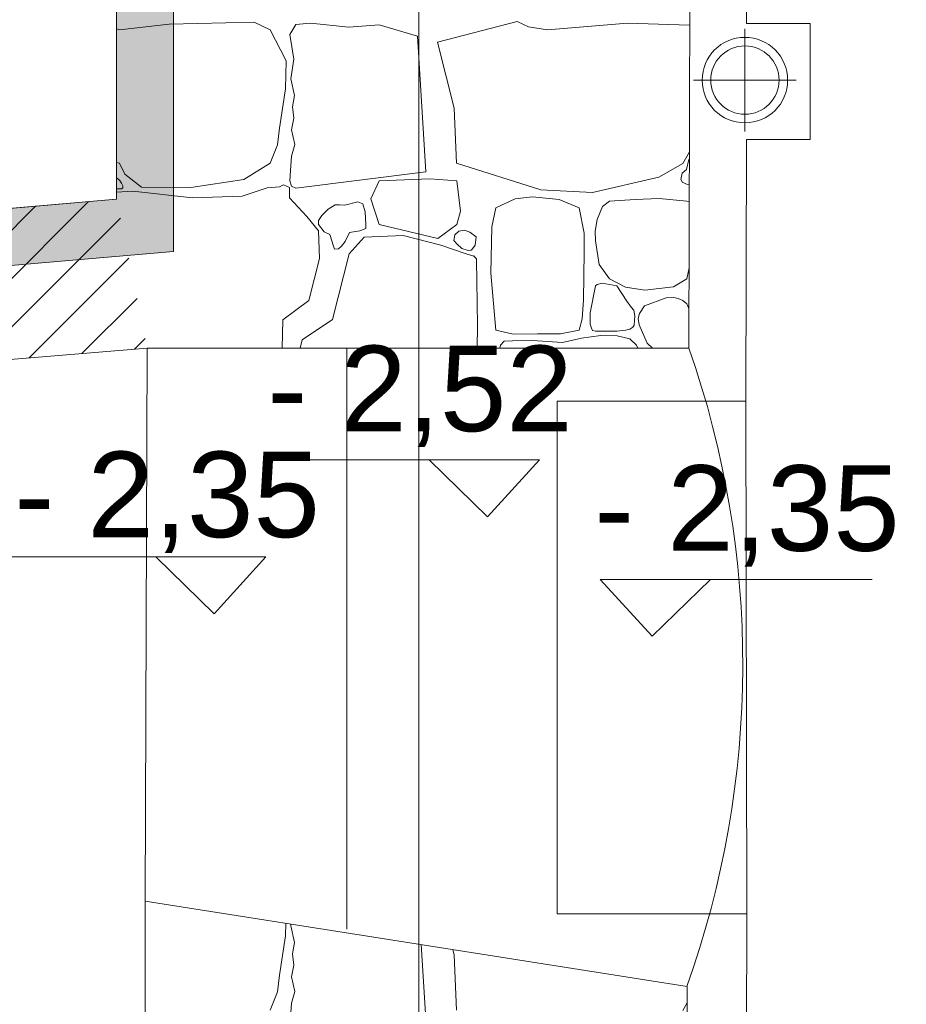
# Model space of a CAD drawing. Header units: millimetres. Extents: x -573548 to 674770, y -210017 to -47794.
# Tile 130 of 234: x 100697 to 102252, y -104237 to -102510. Entities that reach past the tile are written whole.
import ezdxf
from ezdxf.enums import TextEntityAlignment as Align

# ---------------------------------------------------------------- set-up
doc = ezdxf.new("R2010")
doc.units = ezdxf.units.MM
for name, color, linetype, lineweight in [('A.02 RZUT PIWNICY_is$0$00 ZMIANY_Nr_pióra__2', 8, 'Continuous', 9), ('A.02 RZUT PIWNICY_is$0$00 ZMIANY_Nr_pióra__20', 8, 'Continuous', 9), ('A.02 RZUT PIWNICY_is$0$_HATCH_Nr_pióra__18', 8, 'Continuous', 9), ('A.02 RZUT PIWNICY_is$0$HATCH_Nr_pióra__18', 8, 'Continuous', 9), ('A.02 RZUT PIWNICY_is$0$Koty_Nr_pióra__1', 8, 'Continuous', 9), ('A.02 RZUT PIWNICY_is$0$Koty_Nr_pióra__61', 8, 'Continuous', 9), ('A.02 RZUT PIWNICY_is$0$Nowe_00 ZMIANY_Nr_pióra__59', 8, 'Continuous', 9), ('A.02 RZUT PIWNICY_is$0$OSIE_Nr_pióra__1', 8, 'Continuous', 9), ('A.02 RZUT PIWNICY_is$0$podciagi_Nr_pióra__1', 8, 'Continuous', 9), ('A.02 RZUT PIWNICY_is$0$SCHODY_Nr_pióra__1', 8, 'Continuous', 9), ('A.02 RZUT PIWNICY_is$0$Structural - Bearing_Nr_pióra__21', 8, 'Continuous', 9), ('A.02 RZUT PIWNICY_is$0$Structural - Grid', 8, 'Continuous', 9), ('A.02 RZUT PIWNICY_is$0$Structural - Grid_Nr_pióra__17', 8, 'Continuous', 9), ('A.02 RZUT PIWNICY_is$0$wod kan_Nr_pióra__2', 8, 'Continuous', 9)]:
    doc.layers.add(name, color=color, linetype=linetype, lineweight=lineweight)
doc.styles.add('A.02 RZUT PIWNICY_is$0$STYL_AUTOMATYCZNY_1', font='arial.ttf')

# ---------------------------------------------------------------- blocks, each defined once
blk = doc.blocks.new('*X48622')
at = {"layer": 'A.02 RZUT PIWNICY_is$0$_HATCH_Nr_pióra__18'}
for p, q in [((101529.4, -102517.6), (101442.3, -102527.1)), ((101678.9, -102513.9), (101529.4, -102517.6)), ((101706.5, -102527.1), (101678.9, -102513.9)), ((101751.5, -102518), (101741.5, -102535.5)), ((101777.5, -102515.4), (101751.5, -102518)), ((101844.8, -102522.5), (101777.5, -102515.4)), ((101897.7, -102518.4), (101844.8, -102522.5)), ((101965.2, -102538.6), (101897.7, -102518.4)), ((102000, -102549.1), (102139.9, -102512.6)), ((102139.9, -102512.6), (102160.1, -102522.1)), ((102160.1, -102522.1), (102193.4, -102527.1)), ((102193.4, -102527.1), (102333.4, -102515.9)), ((102333.4, -102515.9), (102442.5, -102519.2)), ((101442.3, -102527.1), (101437.3, -102525.7)), ((101735, -102581.6), (101706.5, -102527.1)), ((101741.5, -102535.5), (101748.2, -102578.9)), ((101979.6, -102776.4), (101965.2, -102538.6)), ((102029.5, -102664.8), (102000, -102549.1)), ((101733.8, -102631.1), (101735, -102581.6)), ((101748.2, -102578.9), (101742.7, -102613.1)), ((101742.7, -102613.1), (101749.4, -102642.3)), ((101723, -102700), (101733.8, -102631.1)), ((101749.4, -102642.3), (101746.1, -102662.5)), ((101746.1, -102662.5), (101748, -102682.3)), ((102033.3, -102761.5), (102029.5, -102664.8)), ((101748, -102682.3), (101744.4, -102703)), ((101719.7, -102728.9), (101723, -102700)), ((101744.4, -102703), (101750, -102728.4)), ((101706.5, -102761.1), (101719.7, -102728.9)), ((101750, -102728.4), (101744.2, -102749)), ((102442, -102741.4), (102430.8, -102762)), ((101437.3, -102759.8), (101442.3, -102761.1)), ((101442.3, -102761.1), (101451.8, -102780.5)), ((101660.3, -102789.6), (101706.5, -102761.1)), ((101744.2, -102749), (101742.4, -102774.3)), ((102181.6, -102808.1), (102033.3, -102761.5)), ((102430.8, -102762), (102388.3, -102785.5)), ((102441.1, -102754.5), (102437, -102772.6)), ((102441.9, -102753.8), (102441.1, -102754.5)), ((101451.8, -102780.5), (101481.1, -102803.2)), ((101742.4, -102774.3), (101741.5, -102792)), ((101751.5, -102804.9), (101979.6, -102776.4)), ((102429.1, -102779), (102426.8, -102790)), ((102437, -102772.6), (102429.1, -102779)), ((101442.4, -102791.2), (101437.3, -102786.9)), ((101446.1, -102796.5), (101442.4, -102791.2)), ((101448.2, -102801), (101446.1, -102796.5)), ((101567.8, -102804.1), (101660.3, -102789.6)), ((101730.3, -102799.2), (101722.9, -102803)), ((101740.9, -102803.7), (101730.3, -102799.2)), ((101741.5, -102792), (101744.4, -102801.3)), ((101897.7, -102792), (101883.3, -102823.6)), ((101986.6, -102788.6), (101897.7, -102792)), ((102033.9, -102792), (101986.6, -102788.6)), ((102040.6, -102845.6), (102033.9, -102792)), ((102388.3, -102785.5), (102272, -102812.6)), ((102426.8, -102790), (102430, -102795.3)), ((102430, -102795.3), (102432.2, -102796)), ((102432.2, -102796), (102436.7, -102798.3)), ((102436.7, -102798.3), (102441.1, -102798.7)), ((102441.1, -102798.7), (102441.8, -102798.9)), ((101437.3, -102806.4), (101445.9, -102806.2)), ((101465.9, -102810.3), (101437.3, -102811.8)), ((101445.9, -102806.2), (101448.3, -102804.2)), ((101448.3, -102804.2), (101448.2, -102801)), ((101570.7, -102822.2), (101465.9, -102810.3)), ((101481.1, -102803.2), (101567.8, -102804.1)), ((101701.2, -102804.5), (101657.8, -102819.3)), ((101722.9, -102803), (101701.2, -102804.5)), ((101740.4, -102822.2), (101740.9, -102803.7)), ((101744.4, -102801.3), (101751.5, -102804.9)), ((102272, -102812.6), (102181.6, -102808.1)), ((101657.8, -102819.3), (101570.7, -102822.2)), ((101770.9, -102854.8), (101740.4, -102822.2)), ((101820.6, -102834.3), (101808.5, -102841.9)), ((101828.4, -102834.2), (101820.6, -102834.3)), ((101837.8, -102835), (101828.4, -102834.2)), ((101860.2, -102829.2), (101837.8, -102835)), ((101869.5, -102832.4), (101860.2, -102829.2)), ((101873.2, -102846.3), (101869.5, -102832.4)), ((101883.3, -102823.6), (101897.7, -102868.7)), ((102136.7, -102823.7), (102102.8, -102839.6)), ((102167.1, -102820.2), (102136.7, -102823.7)), ((102213.4, -102824.7), (102167.1, -102820.2)), ((102249, -102839.6), (102213.4, -102824.7)), ((102301.9, -102827.7), (102289.5, -102837.5)), ((102346.8, -102824.7), (102301.9, -102827.7)), ((102389, -102823.3), (102346.8, -102824.7)), ((102437.7, -102827.7), (102389, -102823.3)), ((102441.7, -102829.2), (102437.7, -102827.7)), ((101808.5, -102841.9), (101797.3, -102853.1)), ((101874.7, -102869), (101873.2, -102846.3)), ((102033.9, -102868.7), (102040.6, -102845.6)), ((102102.8, -102839.6), (102095.6, -102873.1)), ((102257.7, -102884.1), (102249, -102839.6)), ((102289.5, -102837.5), (102280.3, -102860.2)), ((101791.6, -102880), (101770.9, -102854.8)), ((101797.3, -102853.1), (101791.5, -102861.7)), ((101791.5, -102861.7), (101791.6, -102868.7)), ((101791.6, -102868.7), (101801.4, -102881.4)), ((101874.3, -102875.8), (101874.7, -102869)), ((101897.7, -102868.7), (102000.8, -102893.2)), ((102000.8, -102893.2), (102033.9, -102868.7)), ((102280.3, -102860.2), (102276.8, -102880.3)), ((101793.2, -102928.3), (101791.6, -102880)), ((101801.4, -102881.4), (101811.4, -102886.4)), ((101811.4, -102886.4), (101817.6, -102906.9)), ((101838, -102898.7), (101846.1, -102883.1)), ((101846.1, -102883.1), (101863.8, -102880.1)), ((101863.8, -102880.1), (101874.3, -102875.8)), ((102030.4, -102886.9), (102037.7, -102880.2)), ((102037.7, -102880.2), (102047.7, -102879)), ((102047.7, -102879), (102056.9, -102882.2)), ((102056.9, -102882.2), (102068, -102890.7)), ((102095.6, -102873.1), (102094, -102954)), ((102257.4, -102917.1), (102257.7, -102884.1)), ((102276.8, -102880.3), (102277.1, -102897.2)), ((101832.1, -102907), (101838, -102898.7)), ((101871.6, -102890.8), (101845.2, -102920.5)), ((101940.2, -102888.3), (101871.6, -102890.8)), ((102006.2, -102905.2), (101940.2, -102888.3)), ((102028.7, -102896.6), (102030.4, -102886.9)), ((102033.9, -102902.9), (102028.7, -102896.6)), ((102043, -102910.7), (102033.9, -102902.9)), ((102068, -102890.7), (102066.1, -102904.9)), ((102277.1, -102897.2), (102283.9, -102939.1)), ((101845.2, -102920.5), (101816.3, -103035.2)), ((101817.6, -102906.9), (101819.8, -102912.3)), ((101819.8, -102912.3), (101826.4, -102911.5)), ((101826.4, -102911.5), (101832.1, -102907)), ((102050.8, -102920.5), (102006.2, -102905.2)), ((102054.2, -102914.6), (102043, -102910.7)), ((102064.2, -102924.2), (102050.8, -102920.5)), ((102059.2, -102914), (102054.2, -102914.6)), ((102061.8, -102911.2), (102059.2, -102914)), ((102066.1, -102904.9), (102061.8, -102911.2)), ((102256.2, -103000.8), (102257.4, -102917.1)), ((101774.6, -103002.2), (101793.2, -102928.3)), ((102068.4, -102929.3), (102064.2, -102924.2)), ((102068.6, -102933.3), (102068.4, -102929.3)), ((102069, -102967.1), (102068.6, -102933.3)), ((102094, -102954), (102102.8, -103054.3)), ((102283.9, -102939.1), (102301.9, -102964.3)), ((102437.7, -102964.3), (102441.5, -102944.8)), ((102070.6, -103046.8), (102069, -102967.1)), ((102288.8, -102971.7), (102280.3, -102974.1)), ((102314.8, -102976.2), (102288.8, -102971.7)), ((102301.9, -102964.3), (102330.1, -102978.6)), ((102414.3, -102978.1), (102437.7, -102964.3)), ((102277.1, -102976.2), (102268.3, -103023.5)), ((102280.3, -102974.1), (102277.1, -102976.2)), ((102332.6, -103003), (102314.8, -102976.2)), ((102330.1, -102978.6), (102364.1, -102984)), ((102364.1, -102984), (102414.3, -102978.1)), ((101728.8, -103036.1), (101774.6, -103002.2)), ((102253.7, -103034.2), (102256.2, -103000.8)), ((102340.2, -103013.7), (102332.6, -103003)), ((102401.6, -102997.3), (102363.2, -103011.3)), ((102414.2, -102996.7), (102401.6, -102997.3)), ((102422.2, -102998.7), (102414.2, -102996.7)), ((102430.6, -103002.3), (102422.2, -102998.7)), ((102437.5, -103008), (102430.6, -103002.3)), ((102268.3, -103023.5), (102268, -103043.8)), ((102344.8, -103019), (102340.2, -103013.7)), ((102346.3, -103029), (102344.8, -103019)), ((102354.3, -103024.8), (102352.3, -103033.8)), ((102363.2, -103011.3), (102354.3, -103024.8)), ((102441.3, -103016), (102437.5, -103008)), ((101727.6, -103085.5), (101728.8, -103036.1)), ((101816.3, -103035.2), (101762.7, -103071.1)), ((102249, -103054.3), (102253.7, -103034.2)), ((102345, -103045.3), (102346.3, -103029)), ((102352.3, -103033.8), (102353.9, -103044.9)), ((102069.9, -103085.5), (102070.6, -103046.8)), ((102102.8, -103054.3), (102133.2, -103061.1)), ((102215.8, -103060.4), (102249, -103054.3)), ((102268, -103043.8), (102270.6, -103050.8)), ((102270.6, -103050.8), (102272.2, -103054.8)), ((102272.2, -103054.8), (102277.1, -103055.7)), ((102277.1, -103055.7), (102314.8, -103055.7)), ((102314.8, -103055.7), (102330.4, -103054.3)), ((102330.4, -103054.3), (102337.6, -103052.5)), ((102337.6, -103052.5), (102343, -103048.6)), ((102343, -103048.6), (102345, -103045.3)), ((102353.9, -103044.9), (102367.7, -103076.9)), ((101762.7, -103071.1), (101759.5, -103085.5)), ((102116.9, -103073.5), (102110.6, -103080.5)), ((102131.9, -103073), (102116.9, -103073.5)), ((102166.7, -103072.5), (102131.9, -103073)), ((102133.2, -103061.1), (102175.6, -103060.6)), ((102219.7, -103075.8), (102166.7, -103072.5)), ((102175.6, -103060.6), (102215.8, -103060.4)), ((102253, -103068.4), (102219.7, -103075.8)), ((102286.9, -103063.7), (102253, -103068.4)), ((102315.4, -103064.2), (102286.9, -103063.7)), ((102337.4, -103069.1), (102315.4, -103064.2)), ((102349.3, -103080.5), (102337.4, -103069.1)), ((102110.6, -103080.5), (102109.8, -103085.5)), ((102351.5, -103085.5), (102349.3, -103080.5)), ((102367.7, -103076.9), (102377.6, -103085.5))]:
    blk.add_line(p, q, dxfattribs=at)
blk.add_point((102064.2, -102924.2), dxfattribs=at)
blk = doc.blocks.new('A.02 RZUT PIWNICY_is$0$Wypełnienie_14_1')
at = {"layer": 'A.02 RZUT PIWNICY_is$0$_HATCH_Nr_pióra__18'}
blk.add_blockref('*X48622', (0, 0), dxfattribs=at)
blk = doc.blocks.new('*X48644')
at = {"layer": 'A.02 RZUT PIWNICY_is$0$_HATCH_Nr_pióra__18'}
for p, q in [((101733.8, -104116.8), (101734.3, -104094.4)), ((101743.2, -104095.8), (101742.7, -104098.8)), ((101742.7, -104098.8), (101749.4, -104128)), ((101723, -104185.7), (101733.8, -104116.8)), ((101749.4, -104128), (101746.1, -104148.2)), ((101979.6, -104262.1), (101971.7, -104131.9)), ((102029.5, -104150.4), (102026.9, -104140.6)), ((101746.1, -104148.2), (101748, -104168)), ((102033.3, -104247.2), (102029.5, -104150.4)), ((101748, -104168), (101744.4, -104188.7)), ((101719.7, -104214.6), (101723, -104185.7)), ((101744.4, -104188.7), (101750, -104214.1)), ((101706.5, -104246.8), (101719.7, -104214.6)), ((101750, -104214.1), (101744.2, -104234.7)), ((101744.2, -104234.7), (101742.4, -104259.9)), ((102438.2, -104234), (102430.8, -104247.6))]:
    blk.add_line(p, q, dxfattribs=at)
blk = doc.blocks.new('A.02 RZUT PIWNICY_is$0$Wypełnienie_25_1')
at = {"layer": 'A.02 RZUT PIWNICY_is$0$_HATCH_Nr_pióra__18'}
blk.add_blockref('*X48644', (0, 0), dxfattribs=at)
blk = doc.blocks.new('A.02 RZUT PIWNICY_is$0$Standardowy znacznik osi')
at = {"layer": 'A.02 RZUT PIWNICY_is$0$Structural - Grid_Nr_pióra__17'}
blk.add_line((1000, 0), (17855.4, 0), dxfattribs=at)
at = {"layer": 'A.02 RZUT PIWNICY_is$0$Structural - Grid_Nr_pióra__17', "style": 'A.02 RZUT PIWNICY_is$0$STYL_AUTOMATYCZNY_1'}
for tag, p in [('AC_MarkerText_1_0', (5, -80)), ('AC_MarkerText_1_1', (19360.4, -80))]:
    blk.add_attdef(tag, text='', height=350, rotation=270, dxfattribs=at).set_placement(p, align=Align.TOP_CENTER)
blk = doc.blocks.new('A.02 RZUT PIWNICY_is')
at = {"layer": 'A.02 RZUT PIWNICY_is$0$00 ZMIANY_Nr_pióra__20'}
h = blk.add_hatch(color=256, dxfattribs=at)
h.paths.add_polyline_path([(99147, -101078.2), (99142.8, -99708.2), (101537.3, -99708.2), (101537.3, -102916.3), (99419.3, -103098.8), (99427.2, -104725.1), (96537.7, -104725.5), (96536.9, -104548.2), (95637.3, -104548.2), (95637.3, -101078.2)])
h.paths.add_polyline_path([(95737.3, -101178.2), (99247.3, -101178.2), (99243.1, -99808.2), (101437.3, -99808.2), (101437.3, -102824.5), (99318.8, -103007.1), (99326.8, -104625.1), (96637.3, -104625.5), (96636.5, -104448.2), (95737.3, -104448.2)], flags=0)
at = {"layer": 'A.02 RZUT PIWNICY_is$0$HATCH_Nr_pióra__18'}
h = blk.add_hatch(dxfattribs=at)
h.set_pattern_fill('Common_Brick_0001', color=256, style=0, pattern_type=2)
h.set_pattern_definition([(45, (0, 0), (-42.426407, 42.426407), [])])
h.paths.add_polyline_path([(99318.8, -103007.1), (99321.8, -103605.1), (99581.8, -103605.5), (99580, -103245.7), (99645.5, -103240.2), (100040.7, -103207.1), (100445.5, -103173.2), (100615.5, -103158.9), (100937.3, -103131.9), (101491.1, -103085.5), (101437.3, -102824.5), (100937.3, -102867.6), (100615.5, -102895.4), (100445.5, -102910), (100040.7, -102944.9), (99645.5, -102979)])
at = {"layer": 'A.02 RZUT PIWNICY_is$0$00 ZMIANY_Nr_pióra__2', "flags": 128}
for points in [[(99147, -101078.2), (99142.8, -99708.2), (101537.3, -99708.2), (101537.3, -102916.3), (99419.3, -103098.8), (99427.2, -104725.1), (96537.7, -104725.5), (96536.9, -104548.2), (95637.3, -104548.2), (95637.3, -101078.2)], [(95737.3, -101178.2), (99247.3, -101178.2), (99243.1, -99808.2), (101437.3, -99808.2), (101437.3, -102824.5), (99318.8, -103007.1), (99326.8, -104625.1), (96637.3, -104625.5), (96636.5, -104448.2), (95737.3, -104448.2)]]:
    blk.add_lwpolyline(points, close=True, dxfattribs=at)
at = {"layer": 'A.02 RZUT PIWNICY_is$0$Koty_Nr_pióra__1'}
for points in [[(101701.8, -103281.8), (102179.1, -103281.8), (102087.9, -103381.4), (101985.8, -103281.8)], [(101222.1, -103451.9), (101699.3, -103451.9), (101608.2, -103551.5), (101506, -103451.9)], [(102762.7, -103491.5), (102285.4, -103491.5), (102376.6, -103591.1), (102478.8, -103491.5)]]:
    blk.add_lwpolyline(points, dxfattribs=at)
at = {"layer": 'A.02 RZUT PIWNICY_is$0$Nowe_00 ZMIANY_Nr_pióra__59', "flags": 128}
blk.add_lwpolyline([(95737.3, -101178.2), (99247.3, -101178.2), (99243.1, -99808.2), (101437.3, -99808.2), (101437.3, -102824.5), (100937.3, -102867.6), (100615.5, -102895.4), (100445.5, -102910), (100040.7, -102944.9), (99645.5, -102979), (99318.8, -103007.1), (99321.8, -103605.1), (99581.8, -103605.5), (99581.8, -104625.1), (99581.6, -104625.5), (96637.3, -104625.5), (96636.5, -104448.2), (95737.3, -104448.2)], close=True, dxfattribs=at)
at = {"layer": 'A.02 RZUT PIWNICY_is$0$OSIE_Nr_pióra__1'}
for p, q in [((102539.4, -102705.5), (102539.4, -102525.5)), ((102449.4, -102615.5), (102629.4, -102615.5))]:
    blk.add_line(p, q, dxfattribs=at)
at = {"layer": 'A.02 RZUT PIWNICY_is$0$podciagi_Nr_pióra__1'}
blk.add_arc((100862.3, -103640.1), 1673.4, 340.252, 19.3553, dxfattribs=at)
at = {"layer": 'A.02 RZUT PIWNICY_is$0$SCHODY_Nr_pióra__1'}
for p, q in [((101491.1, -103085.5), (101487.6, -104055.5)), ((101841.1, -103085.5), (101841.1, -104104.8)), ((102543, -104078), (102540.9, -103178.9))]:
    blk.add_line(p, q, dxfattribs=at)
blk.add_lwpolyline([(102540.9, -103178.9), (102542, -102719.7), (102653.8, -102719.7), (102653.8, -102516.4), (102542.5, -102516.4), (102547, -100756.5), (106537.3, -100784.5), (106537.3, -104505.5), (102541.9, -104505.5), (102543, -104078), (102210.2, -104077.8), (102210.2, -103178.7)], close=True, dxfattribs=at)
at = {"layer": 'A.02 RZUT PIWNICY_is$0$Structural - Bearing_Nr_pióra__21'}
for p, q in [((101437.3, -102824.5), (101437.3, -99808.2)), ((102441.1, -103085.5), (102447.3, -100655.5)), ((99318.8, -103007.1), (101437.3, -102824.5)), ((99580, -103245.7), (101491.1, -103085.5)), ((101491.1, -103085.5), (102441.1, -103085.5)), ((101487.6, -104055.5), (102438.3, -104205.5)), ((101487.6, -104485.5), (101487.6, -104055.5)), ((102437.3, -104605.5), (102438.3, -104205.5))]:
    blk.add_line(p, q, dxfattribs=at)
at = {"layer": 'A.02 RZUT PIWNICY_is$0$wod kan_Nr_pióra__2'}
for radius in [75, 60]:
    blk.add_circle((102539.4, -102615.5), radius, dxfattribs=at)
at = {"layer": 'A.02 RZUT PIWNICY_is$0$_HATCH_Nr_pióra__18'}
for name in ['A.02 RZUT PIWNICY_is$0$Wypełnienie_14_1', 'A.02 RZUT PIWNICY_is$0$Wypełnienie_25_1']:
    blk.add_blockref(name, (0, 0), dxfattribs=at)
at = {"layer": 'A.02 RZUT PIWNICY_is$0$Structural - Grid', "zscale": 1000, "rotation": 90}
blk.add_blockref('A.02 RZUT PIWNICY_is$0$Standardowy znacznik osi', (101967.3, -108395.1), dxfattribs=at)
at = {"layer": 'A.02 RZUT PIWNICY_is$0$Koty_Nr_pióra__61', "char_height": 150, "attachment_point": 7, "style": 'A.02 RZUT PIWNICY_is$0$STYL_AUTOMATYCZNY_1'}
for s, insert in [('\\A1;{\\pql;\\fArial|b0|i0|c238|p0;\\W1.000000;- 2,52}', (101701.8, -103259.3)), ('\\A1;{\\pql;\\fArial|b0|i0|c238|p0;\\W1.000000;- 2,35}', (101258.2, -103445.2)), ('\\A1;{\\pql;\\fArial|b0|i0|c238|p0;\\W1.000000;- 2,35}', (102275.2, -103469.1))]:
    blk.add_mtext(s, dxfattribs=dict(at, insert=insert))

msp = doc.modelspace()

# ---------------------------------------------------------------- block references
at = {"ltscale": 10}
msp.add_blockref('A.02 RZUT PIWNICY_is', (-570.2, 0), dxfattribs=at)

doc.saveas('drawing.dxf')
